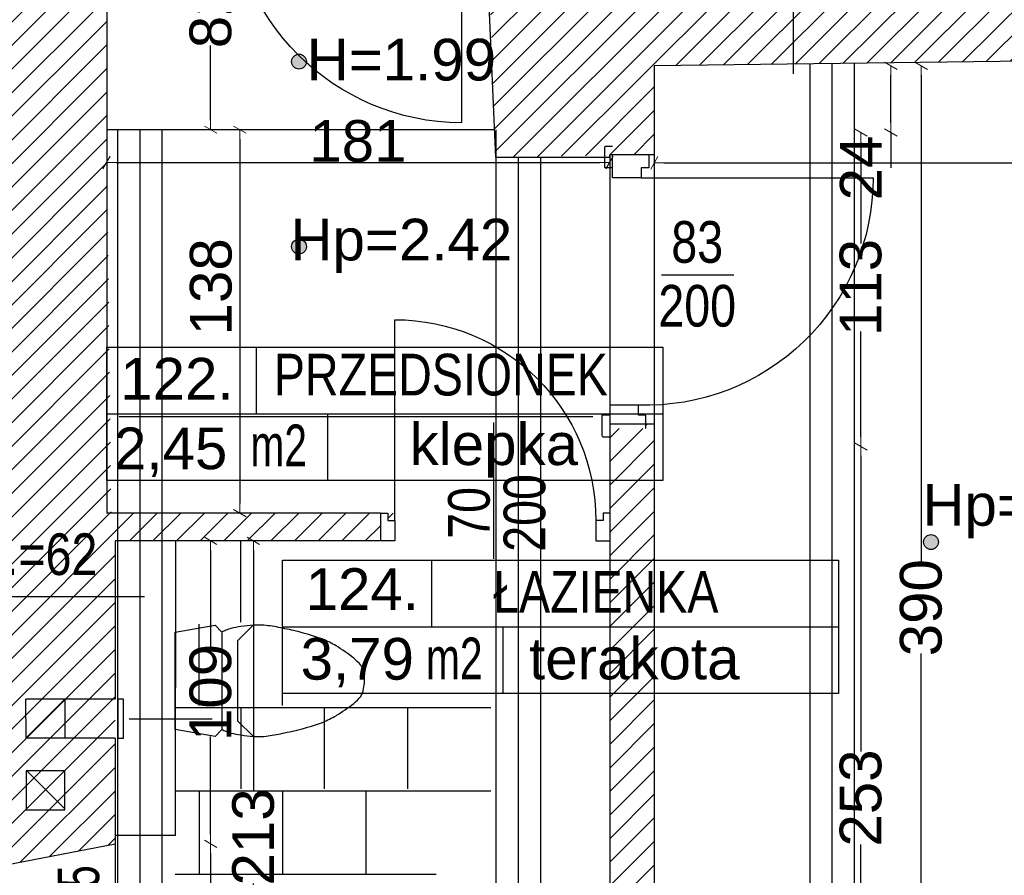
# Model space of a CAD drawing. Header units: millimetres. Extents: x 75999 to 132160, y -108895 to -89040.
# Tile 12 of 61: x 87981 to 91523, y -103746 to -100667. Entities that reach past the tile are written whole.
import ezdxf

# ---------------------------------------------------------------- set-up
doc = ezdxf.new("R2010")
doc.units = ezdxf.units.MM
doc.header["$MEASUREMENT"] = 0
for name, color, linetype in [('A-DRZWI', 7, 'Continuous'), ('A-OPISY-2', 7, 'Continuous'), ('A-OPISY-3', 7, 'Continuous'), ('A-WIDOK', 7, 'Continuous'), ('A-WYSOKOSCI', 7, 'Continuous'), ('belki nad', 7, 'Continuous'), ('DIM MALY', 7, 'Continuous'), ('Drawing & Figure', 7, 'Continuous'), ('DRZWI', 7, 'Continuous'), ('linia nadproza', 7, 'Continuous'), ('meble', 7, 'Continuous'), ('opisy inne', 7, 'Continuous'), ('OSIE', 7, 'Continuous'), ('PARAPET', 7, 'Continuous'), ('POSADZKI', 7, 'Continuous'), ('SCIANY_KONSTR', 7, 'Continuous'), ('Structural - Bearing', 7, 'Continuous'), ('WIDOK', 7, 'Continuous'), ('WYCIĄG', 7, 'Continuous')]:
    doc.layers.add(name, color=color, linetype=linetype)
doc.styles.add('STYL_AUTOMATYCZNY_1', font='arial.ttf')
doc.styles.add('STYL_AUTOMATYCZNY_2', font='arial.ttf')
doc.styles.add('STYL_AUTOMATYCZNY_4', font='arial.ttf', dxfattribs={"width": 0.8})
doc.styles.add('STYL_AUTOMATYCZNY_5', font='arial.ttf', dxfattribs={"width": 0.7})
doc.dimstyles.new('STYL_AUTOMATYCZNY__3', dxfattribs={"dimtxt": 150, "dimasz": 34.231941, "dimexe": 0.18, "dimexo": 0.0625, "dimgap": 0, "dimtad": 1, "dimtih": 1, "dimtoh": 1, "dimdec": 0, "dimlfac": 0.1, "dimzin": 0, "dimdsep": 46, "dimtxsty": 'STYL_AUTOMATYCZNY_2', "dimblk": 'ARROWHEAD_2', "dimblk1": 'ARROWHEAD_2', "dimblk2": 'ARROWHEAD_2', "dimcen": 0.09, "dimse1": 1, "dimse2": 1, "dimclrd": 5, "dimclre": 5, "dimclrt": 1, "dimadec": 0, "dimazin": 0, "dimtfac": 1, "dimtdec": 4, "dimtmove": 0, "dimatfit": 3, "dimfxl": 0, "dimtolj": 1, "dimtzin": 0, "dimarcsym": 0})
doc.dimstyles.new('STYL_AUTOMATYCZNY__4', dxfattribs={"dimtxt": 150, "dimasz": 34.231941, "dimexe": 0.18, "dimexo": 0.0625, "dimgap": 0, "dimtad": 1, "dimdec": 0, "dimlfac": 0.1, "dimzin": 0, "dimdsep": 46, "dimtxsty": 'STYL_AUTOMATYCZNY_2', "dimblk": 'ARROWHEAD_2', "dimblk1": 'ARROWHEAD_2', "dimblk2": 'ARROWHEAD_2', "dimcen": 0.09, "dimse1": 1, "dimse2": 1, "dimclrd": 5, "dimclre": 5, "dimclrt": 1, "dimadec": 0, "dimazin": 0, "dimtfac": 1, "dimtdec": 4, "dimtmove": 0, "dimatfit": 3, "dimfxl": 0, "dimtolj": 1, "dimtzin": 0, "dimarcsym": 0})
doc.dimstyles.new('STYL_AUTOMATYCZNY__5', dxfattribs={"dimtxt": 150, "dimasz": 34.231941, "dimexe": 0.18, "dimexo": 0.0625, "dimgap": 0, "dimtad": 1, "dimdec": 0, "dimlfac": 0.1, "dimzin": 0, "dimdsep": 46, "dimtxsty": 'STYL_AUTOMATYCZNY_2', "dimblk": 'ARROWHEAD_2', "dimblk1": 'ARROWHEAD_2', "dimblk2": 'ARROWHEAD_2', "dimcen": 0.09, "dimse1": 1, "dimse2": 1, "dimclrd": 5, "dimclre": 5, "dimclrt": 1, "dimadec": 0, "dimazin": 0, "dimtfac": 1, "dimtdec": 4, "dimtmove": 2, "dimatfit": 3, "dimfxl": 0, "dimtolj": 1, "dimtzin": 0, "dimarcsym": 0})
pattern_1 = [(45, (0, 0), (-42.426407, 42.426407), [])]

# ---------------------------------------------------------------- blocks, each defined once
blk = doc.blocks.new('ARROWHEAD_2')
at = {"color": 0, "linetype": 'Continuous', "lineweight": 0}
for p, q in [((0, 0), (-1, 0)), ((-0.38, -0.66), (0.38, 0.66))]:
    blk.add_line(p, q, dxfattribs=at)
blk = doc.blocks.new('*D165')
at = {"layer": 'Defpoints', "color": 0}
for p in [(90526.9, -102202.9), (91007.1, -102202.9), (90749.8, -104732.9)]:
    blk.add_point(p, dxfattribs=at)
at = {"layer": 'DIM MALY', "color": 5, "lineweight": -2}
for p, q in [((91007.1, -102237.1), (91007.1, -103301.2)), ((91007.1, -104698.6), (91007.1, -103635.2))]:
    blk.add_line(p, q, dxfattribs=at)
at = {"layer": 'DIM MALY', "color": 5, "lineweight": -2, "xscale": 34.23194115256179, "yscale": 34.23194115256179, "zscale": 34.23194115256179}
for p, rotation in [((91007.1, -102202.9), 90), ((91007.1, -104732.9), 270)]:
    blk.add_blockref('ARROWHEAD_2', p, dxfattribs=dict(at, rotation=rotation))
at = {"layer": 'DIM MALY', "color": 1, "insert": (91007.1, -103468.2), "char_height": 150, "attachment_point": 5, "rotation": 90, "style": 'STYL_AUTOMATYCZNY_2'}
blk.add_mtext('\\A1;253', dxfattribs=at)
blk = doc.blocks.new('*D166')
at = {"layer": 'Defpoints', "color": 0}
for p in [(90576.9, -101072.9), (91007.1, -101072.9), (90526.9, -102202.9)]:
    blk.add_point(p, dxfattribs=at)
at = {"layer": 'DIM MALY', "color": 5, "lineweight": -2}
for p, q in [((91007.1, -101107.1), (91007.1, -101472)), ((91007.1, -102168.6), (91007.1, -101789.2))]:
    blk.add_line(p, q, dxfattribs=at)
at = {"layer": 'DIM MALY', "color": 5, "lineweight": -2, "xscale": 34.23194115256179, "yscale": 34.23194115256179, "zscale": 34.23194115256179}
for p, rotation in [((91007.1, -101072.9), 90), ((91007.1, -102202.9), 270)]:
    blk.add_blockref('ARROWHEAD_2', p, dxfattribs=dict(at, rotation=rotation))
at = {"layer": 'DIM MALY', "color": 1, "insert": (91007.1, -101630.6), "char_height": 150, "attachment_point": 5, "rotation": 90, "style": 'STYL_AUTOMATYCZNY_2'}
blk.add_mtext('\\A1;113', dxfattribs=at)
blk = doc.blocks.new('*D167')
at = {"layer": 'Defpoints', "color": 0}
for p in [(90526.9, -100832.9), (91115.5, -100832.9), (90576.9, -101072.9)]:
    blk.add_point(p, dxfattribs=at)
at = {"layer": 'DIM MALY', "color": 5, "lineweight": -2}
for p, q in [((91115.5, -101038.6), (91115.5, -100867.1)), ((91115.5, -101072.9), (91115.5, -101200.5))]:
    blk.add_line(p, q, dxfattribs=at)
at = {"layer": 'DIM MALY', "color": 5, "lineweight": -2, "xscale": 34.23194115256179, "yscale": 34.23194115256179, "zscale": 34.23194115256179}
for p, rotation in [((91115.5, -100832.9), 90), ((91115.5, -101072.9), 270)]:
    blk.add_blockref('ARROWHEAD_2', p, dxfattribs=dict(at, rotation=rotation))
at = {"layer": 'DIM MALY', "color": 1, "insert": (91007.1, -101200.5), "char_height": 150, "attachment_point": 5, "rotation": 90, "style": 'STYL_AUTOMATYCZNY_2'}
blk.add_mtext('\\A1;24', dxfattribs=at)
blk = doc.blocks.new('*D175')
at = {"layer": 'Defpoints', "color": 0}
for p in [(88479.8, -100242.9), (88668.3, -100242.9), (88370, -101062.8)]:
    blk.add_point(p, dxfattribs=at)
at = {"layer": 'DIM MALY', "color": 5, "lineweight": -2}
for p, q in [((88668.3, -100277.1), (88668.3, -100546.3)), ((88668.3, -101028.6), (88668.3, -100759.9))]:
    blk.add_line(p, q, dxfattribs=at)
at = {"layer": 'DIM MALY', "color": 5, "lineweight": -2, "xscale": 34.23194115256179, "yscale": 34.23194115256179, "zscale": 34.23194115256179}
for p, rotation in [((88668.3, -100242.9), 90), ((88668.3, -101062.8), 270)]:
    blk.add_blockref('ARROWHEAD_2', p, dxfattribs=dict(at, rotation=rotation))
at = {"layer": 'DIM MALY', "color": 1, "insert": (88668.3, -100653.1), "char_height": 150, "attachment_point": 5, "rotation": 90, "style": 'STYL_AUTOMATYCZNY_2'}
blk.add_mtext('\\A1;82', dxfattribs=at)
blk = doc.blocks.new('*D260')
at = {"layer": 'Defpoints', "color": 0}
for p in [(88293.8, -99584.6), (90102.8, -100760.8), (90102.8, -101180.9)]:
    blk.add_point(p, dxfattribs=at)
at = {"layer": 'DIM MALY', "color": 5, "lineweight": -2}
blk.add_line((88328.1, -101180.9), (90068.6, -101180.9), dxfattribs=at)
at = {"layer": 'DIM MALY', "color": 5, "lineweight": -2, "xscale": 34.23194115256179, "yscale": 34.23194115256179, "zscale": 34.23194115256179, "rotation": 180}
blk.add_blockref('ARROWHEAD_2', (88293.8, -101180.9), dxfattribs=at)
at = {"layer": 'DIM MALY', "color": 5, "lineweight": -2, "xscale": 34.23194115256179, "yscale": 34.23194115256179, "zscale": 34.23194115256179}
blk.add_blockref('ARROWHEAD_2', (90102.8, -101180.9), dxfattribs=at)
at = {"layer": 'DIM MALY', "color": 1, "insert": (89198, -101104.3), "char_height": 150, "attachment_point": 5, "style": 'STYL_AUTOMATYCZNY_2'}
blk.add_mtext('\\A1;181', dxfattribs=at)
blk = doc.blocks.new('*D261')
at = {"layer": 'Defpoints', "color": 0}
for p in [(88293.8, -99584.6), (90102.8, -100760.8), (90102.8, -101180.9)]:
    blk.add_point(p, dxfattribs=at)
at = {"layer": 'DIM MALY', "color": 5, "lineweight": -2}
blk.add_line((88328.1, -101180.9), (90068.6, -101180.9), dxfattribs=at)
at = {"layer": 'DIM MALY', "color": 5, "lineweight": -2, "xscale": 34.23194115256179, "yscale": 34.23194115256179, "zscale": 34.23194115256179, "rotation": 180}
blk.add_blockref('ARROWHEAD_2', (88293.8, -101180.9), dxfattribs=at)
at = {"layer": 'DIM MALY', "color": 5, "lineweight": -2, "xscale": 34.23194115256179, "yscale": 34.23194115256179, "zscale": 34.23194115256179}
blk.add_blockref('ARROWHEAD_2', (90102.8, -101180.9), dxfattribs=at)
at = {"layer": 'DIM MALY', "color": 1, "insert": (89198, -101104.3), "char_height": 150, "attachment_point": 5, "style": 'STYL_AUTOMATYCZNY_2'}
blk.add_mtext('\\A1;181', dxfattribs=at)
blk = doc.blocks.new('*D262')
at = {"layer": 'Defpoints', "color": 0}
for p in [(95044.3, -100392.1), (90264.3, -100762.1), (95044.3, -101182.2)]:
    blk.add_point(p, dxfattribs=at)
at = {"layer": 'DIM MALY', "color": 5, "lineweight": -2}
blk.add_line((90298.5, -101182.2), (95010, -101182.2), dxfattribs=at)
at = {"layer": 'DIM MALY', "color": 5, "lineweight": -2, "xscale": 34.23194115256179, "yscale": 34.23194115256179, "zscale": 34.23194115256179, "rotation": 180}
blk.add_blockref('ARROWHEAD_2', (90264.3, -101182.2), dxfattribs=at)
at = {"layer": 'DIM MALY', "color": 5, "lineweight": -2, "xscale": 34.23194115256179, "yscale": 34.23194115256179, "zscale": 34.23194115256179}
blk.add_blockref('ARROWHEAD_2', (95044.3, -101182.2), dxfattribs=at)
at = {"layer": 'DIM MALY', "color": 1, "insert": (92653.9, -101105.6), "char_height": 150, "attachment_point": 5, "style": 'STYL_AUTOMATYCZNY_2'}
blk.add_mtext('\\A1;478', dxfattribs=at)
blk = doc.blocks.new('*D288')
at = {"layer": 'Defpoints', "color": 0}
for p in [(88766.7, -101062.8), (88773, -102442.8), (88773.3, -102442.8)]:
    blk.add_point(p, dxfattribs=at)
at = {"layer": 'DIM MALY', "color": 5, "lineweight": -2}
blk.add_line((88773.3, -101097.1), (88773.3, -102408.6), dxfattribs=at)
at = {"layer": 'DIM MALY', "color": 5, "lineweight": -2, "xscale": 34.23194115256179, "yscale": 34.23194115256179, "zscale": 34.23194115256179}
for p, rotation in [((88773.3, -101062.8), 90), ((88773.3, -102442.8), 270)]:
    blk.add_blockref('ARROWHEAD_2', p, dxfattribs=dict(at, rotation=rotation))
at = {"layer": 'DIM MALY', "color": 1, "insert": (88669.7, -101628.3), "char_height": 150, "attachment_point": 5, "rotation": 90, "style": 'STYL_AUTOMATYCZNY_2'}
blk.add_mtext('\\A1;138', dxfattribs=at)
blk = doc.blocks.new('*D289')
at = {"layer": 'Defpoints', "color": 0}
for p in [(88758, -102542.9), (88591.9, -103632.9), (88668.3, -103632.9)]:
    blk.add_point(p, dxfattribs=at)
at = {"layer": 'DIM MALY', "color": 5, "lineweight": -2}
for p, q in [((88668.3, -102577.1), (88668.3, -102929.4)), ((88668.3, -103598.6), (88668.3, -103247))]:
    blk.add_line(p, q, dxfattribs=at)
at = {"layer": 'DIM MALY', "color": 5, "lineweight": -2, "xscale": 34.23194115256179, "yscale": 34.23194115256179, "zscale": 34.23194115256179}
for p, rotation in [((88668.3, -102542.9), 90), ((88668.3, -103632.9), 270)]:
    blk.add_blockref('ARROWHEAD_2', p, dxfattribs=dict(at, rotation=rotation))
at = {"layer": 'DIM MALY', "color": 1, "insert": (88668.3, -103088.2), "char_height": 150, "attachment_point": 5, "rotation": 90, "style": 'STYL_AUTOMATYCZNY_2'}
blk.add_mtext('\\A1;109', dxfattribs=at)
blk = doc.blocks.new('*D290')
at = {"layer": 'Defpoints', "color": 0}
for p in [(88591.9, -103632.9), (88668.3, -103632.9), (88591.9, -104542.9)]:
    blk.add_point(p, dxfattribs=at)
at = {"layer": 'DIM MALY', "color": 5, "lineweight": -2}
for p, q in [((88668.3, -103667.1), (88668.3, -103995.1)), ((88668.3, -104508.6), (88668.3, -104181.1))]:
    blk.add_line(p, q, dxfattribs=at)
at = {"layer": 'DIM MALY', "color": 5, "lineweight": -2, "xscale": 34.23194115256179, "yscale": 34.23194115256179, "zscale": 34.23194115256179}
for p, rotation in [((88668.3, -103632.9), 90), ((88668.3, -104542.9), 270)]:
    blk.add_blockref('ARROWHEAD_2', p, dxfattribs=dict(at, rotation=rotation))
at = {"layer": 'DIM MALY', "color": 1, "insert": (88668.3, -104088.1), "char_height": 150, "attachment_point": 5, "rotation": 90, "style": 'STYL_AUTOMATYCZNY_2'}
blk.add_mtext('\\A1;91', dxfattribs=at)
blk = doc.blocks.new('*D291')
at = {"layer": 'Defpoints', "color": 0}
for p in [(88668.3, -102542.9), (88758, -102542.9), (88591.9, -103632.9)]:
    blk.add_point(p, dxfattribs=at)
at = {"layer": 'DIM MALY', "color": 5, "lineweight": -2}
for p, q in [((88668.3, -102577.1), (88668.3, -102929.4)), ((88668.3, -103598.6), (88668.3, -103247))]:
    blk.add_line(p, q, dxfattribs=at)
at = {"layer": 'DIM MALY', "color": 5, "lineweight": -2, "xscale": 34.23194115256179, "yscale": 34.23194115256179, "zscale": 34.23194115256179}
for p, rotation in [((88668.3, -102542.9), 90), ((88668.3, -103632.9), 270)]:
    blk.add_blockref('ARROWHEAD_2', p, dxfattribs=dict(at, rotation=rotation))
at = {"layer": 'DIM MALY', "color": 1, "insert": (88668.3, -103088.2), "char_height": 150, "attachment_point": 5, "rotation": 90, "style": 'STYL_AUTOMATYCZNY_2'}
blk.add_mtext('\\A1;109', dxfattribs=at)
blk = doc.blocks.new('*D297')
at = {"layer": 'Defpoints', "color": 0}
for p in [(88883.4, -102542.9), (88821.9, -104672.9), (88883.4, -104672.9)]:
    blk.add_point(p, dxfattribs=at)
at = {"layer": 'DIM MALY', "color": 5, "lineweight": -2}
for p, q in [((88821.9, -102577.1), (88821.9, -103441.2)), ((88821.9, -104638.6), (88821.9, -103775.2))]:
    blk.add_line(p, q, dxfattribs=at)
at = {"layer": 'DIM MALY', "color": 5, "lineweight": -2, "xscale": 34.23194115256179, "yscale": 34.23194115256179, "zscale": 34.23194115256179}
for p, rotation in [((88821.9, -102542.9), 90), ((88821.9, -104672.9), 270)]:
    blk.add_blockref('ARROWHEAD_2', p, dxfattribs=dict(at, rotation=rotation))
at = {"layer": 'DIM MALY', "color": 1, "insert": (88821.9, -103608.2), "char_height": 150, "attachment_point": 5, "rotation": 90, "style": 'STYL_AUTOMATYCZNY_2'}
blk.add_mtext('\\A1;213', dxfattribs=at)
blk = doc.blocks.new('*D332')
at = {"layer": 'Defpoints', "color": 0}
for p in [(90539.7, -100832.9), (90964.3, -104732.9), (91223.9, -104732.9)]:
    blk.add_point(p, dxfattribs=at)
at = {"layer": 'DIM MALY', "color": 5, "lineweight": -2}
for p, q in [((91223.9, -100867.1), (91223.9, -102617.8)), ((91223.9, -104698.6), (91223.9, -102948.6))]:
    blk.add_line(p, q, dxfattribs=at)
at = {"layer": 'DIM MALY', "color": 5, "lineweight": -2, "xscale": 34.23194115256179, "yscale": 34.23194115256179, "zscale": 34.23194115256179}
for p, rotation in [((91223.9, -100832.9), 90), ((91223.9, -104732.9), 270)]:
    blk.add_blockref('ARROWHEAD_2', p, dxfattribs=dict(at, rotation=rotation))
at = {"layer": 'DIM MALY', "color": 1, "insert": (91223.9, -102783.2), "char_height": 150, "attachment_point": 5, "rotation": 90, "style": 'STYL_AUTOMATYCZNY_2'}
blk.add_mtext('\\A1;390', dxfattribs=at)
blk = doc.blocks.new('*D465')
at = {"layer": 'Defpoints', "color": 0}
for p in [(88591.9, -103632.9), (88668.3, -103632.9), (88591.9, -104542.9)]:
    blk.add_point(p, dxfattribs=at)
at = {"layer": 'DIM MALY', "color": 5, "lineweight": -2}
for p, q in [((88668.3, -103667.1), (88668.3, -103995.1)), ((88668.3, -104508.6), (88668.3, -104181.1))]:
    blk.add_line(p, q, dxfattribs=at)
at = {"layer": 'DIM MALY', "color": 5, "lineweight": -2, "xscale": 34.23194115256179, "yscale": 34.23194115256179, "zscale": 34.23194115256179}
for p, rotation in [((88668.3, -103632.9), 90), ((88668.3, -104542.9), 270)]:
    blk.add_blockref('ARROWHEAD_2', p, dxfattribs=dict(at, rotation=rotation))
at = {"layer": 'DIM MALY', "color": 1, "insert": (88668.3, -104088.1), "char_height": 150, "attachment_point": 5, "rotation": 90, "style": 'STYL_AUTOMATYCZNY_2'}
blk.add_mtext('\\A1;91', dxfattribs=at)
blk = doc.blocks.new('*D466')
at = {"layer": 'Defpoints', "color": 0}
for p in [(88668.3, -102542.9), (88758, -102542.9), (88591.9, -103632.9)]:
    blk.add_point(p, dxfattribs=at)
at = {"layer": 'DIM MALY', "color": 5, "lineweight": -2}
for p, q in [((88668.3, -102577.1), (88668.3, -102929.4)), ((88668.3, -103598.6), (88668.3, -103247))]:
    blk.add_line(p, q, dxfattribs=at)
at = {"layer": 'DIM MALY', "color": 5, "lineweight": -2, "xscale": 34.23194115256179, "yscale": 34.23194115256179, "zscale": 34.23194115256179}
for p, rotation in [((88668.3, -102542.9), 90), ((88668.3, -103632.9), 270)]:
    blk.add_blockref('ARROWHEAD_2', p, dxfattribs=dict(at, rotation=rotation))
at = {"layer": 'DIM MALY', "color": 1, "insert": (88668.3, -103088.2), "char_height": 150, "attachment_point": 5, "rotation": 90, "style": 'STYL_AUTOMATYCZNY_2'}
blk.add_mtext('\\A1;109', dxfattribs=at)

msp = doc.modelspace()

# ---------------------------------------------------------------- hatches: boundary and pattern name
at = {"layer": 'A-WYSOKOSCI'}
for points in [[(89012.8, -100817.7, 1), (88959.4, -100817.7, 1)], [(89012.8, -101483.3, 1), (88959.4, -101483.3, 1)], [(91286.2, -102547, 1), (91232.8, -102547, 1)]]:
    msp.add_hatch(color=256, dxfattribs=at).paths.add_polyline_path(points)
at = {"layer": 'Drawing & Figure'}
h = msp.add_hatch(dxfattribs=at)
h.set_pattern_fill('Common_Brick_0001', color=256, style=0, pattern_type=2)
h.set_pattern_definition(pattern_1)
h.paths.add_polyline_path([(89654.6, -100102.9), (89694.3, -101162.9), (90244.3, -101151.9), (90244.3, -101152.9), (90264.3, -101152.9), (90264.3, -100832.9), (90764.3, -100826.6), (90823.3, -100825.8), (90823.3, -100825.3), (90903.3, -100824.3), (90903.3, -100824.8), (90983.3, -100823.8), (93664.1, -100790.2), (93744.1, -100789.2), (93824.1, -100788.2), (94503.3, -100779.6), (94854.3, -100775.2), (94934.3, -100774.2), (95014.3, -100773.2), (95044.3, -100772.9), (95044.3, -101287.2), (95044.3, -104162.2), (95044.3, -104362.2), (95044.3, -104732.9), (93158.2, -104732.9), (93068.8, -105120.5), (93068.8, -105263.1), (93082.2, -105383.1), (93091.7, -105383.1, -0.383982), (93127.2, -105418.4), (93139.5, -105418.4), (93139.5, -105433.4, 1.205804), (93187.4, -105465.6), (93202.1, -105465.6), (93202.1, -105483.1), (93284.8, -105483.1), (95122.5, -105483.1), (95163.8, -105483.1), (95163.8, -105465.6), (95178.6, -105465.6, 0.263086), (95201.5, -105483.1), (95209.5, -105483.1, 0.761796), (95217, -105427), (95217, -105412.2), (95663.8, -105412.2), (96110.6, -105412.2), (96110.6, -105427, 0.761796), (96118.1, -105483.1), (96126, -105483.1, 0.263086), (96149, -105465.6), (96163.8, -105465.6), (96163.8, -105483.1), (96246.4, -105483.1), (98021.7, -105483.1), (98037.6, -105483.1), (98037.6, -105465.6), (98052.4, -105465.6, 1.205804), (98100.2, -105433.4), (98100.2, -105418.4), (98112.6, -105418.4, -0.383982), (98148.1, -105383.1), (98157.6, -105383.1), (98170.9, -105263.1), (98170.9, -105130.5), (98077.5, -104882.9), (97788, -104882.9), (95677.5, -104882.9), (95679.6, -104662.9), (95682.5, -104362.2), (95684.4, -104162.2), (95712.1, -101287.2), (95727.5, -99682.9), (98025, -99682.9), (98094.2, -99114.5), (98094.2, -98984.5), (95622.2, -98984.5), (95616.6, -97541), (95023.8, -97541), (95026.5, -98041.5), (94503.3, -98041.4), (93024.1, -98041), (93024.1, -98041), (93024.1, -98532.9), (93024.1, -98981.5), (93034.1, -98981.5), (93164.1, -98981.5), (93164.1, -98532.9), (93164.1, -98201.5), (94503.3, -98201.5), (95016.5, -98201.5), (95016.5, -99042.9), (95036.5, -99042.9), (95274.5, -99042.9), (95274.5, -99182.9), (95016.5, -99182.9), (95016.5, -100032.8), (94642.7, -100032.8), (94503.3, -100032.8), (94346.5, -100032.8), (93368.8, -100032.8), (93187.6, -100032.8), (93187.6, -99972.8), (93047.6, -99972.8), (93047.6, -100102.8), (92867.6, -100102.8), (92867.6, -100591.8), (92867.6, -100622.8), (91784.1, -100622.8), (91784.1, -99845), (91644.1, -99845), (91644.1, -100102.9), (90903.3, -100102.9), (90764.3, -100102.9)])
h.paths.add_polyline_path([(94000.4, -100634.4), (93799.7, -100634.4), (93799.7, -100374.4), (94079.7, -100374.4), (94079.7, -100565.3)], flags=0)
h = msp.add_hatch(dxfattribs=at)
h.set_pattern_fill('Common_Brick_0001', color=256, style=0, pattern_type=2)
h.set_pattern_definition(pattern_1)
h.paths.add_polyline_path([(87115.9, -100492.8), (87117.8, -100822.8), (87139.6, -101122.7), (87143.7, -101122.7), (87762.4, -101122.8), (87762.4, -102100.8), (87662.4, -102100.8), (87662.4, -102410.8), (87574.3, -102411.9), (87574.3, -103580.4), (87514.3, -103580.4), (87514.3, -103595.4), (87527.3, -103595.4), (87527.3, -103607.4, -0.371445), (87540.3, -103623.3), (87540.3, -103695.7, 0.436052), (87550.3, -103705.4), (87550.3, -103720.4), (87574.3, -103720.4), (87874.2, -103720.4), (88324.3, -103632.9), (88324.3, -103632.5), (88324.4, -102743.8), (88324.3, -102542.9), (88333.3, -102542.9), (88413.3, -102542.8), (88493.3, -102542.8), (88776.7, -102542.8), (89278.8, -102542.8), (89278.9, -102442.9), (88493.3, -102442.9), (88413.3, -102442.8), (88333.3, -102442.9), (88310.5, -102442.9), (88294.5, -101062.8), (88294.6, -101062.8), (88294.1, -100242.9), (88654.1, -100242.9), (88654.1, -100102.9), (88413.3, -100102.9), (88264.1, -100102.9), (88264.1, -100032.8), (88264.1, -99982.8), (88124.2, -99982.8), (88124.1, -100032.8), (87626.1, -100032.8), (87624.2, -100492.8)])
h = msp.add_hatch(dxfattribs=at)
h.set_pattern_fill('Common_Brick_0001', color=256, style=0, pattern_type=2)
h.set_pattern_definition(pattern_1)
h.paths.add_polyline_path([(87734.4, -104420.9), (87590.3, -104420.9), (87592.9, -104560.9), (87592.9, -104676.4), (87592.9, -105483.1), (88377.9, -105483.1), (88437.5, -105483.1), (88437.5, -105465.6), (88452.3, -105465.6, 0.263086), (88475.3, -105483.1), (88483.2, -105483.1, 0.761796), (88490.7, -105427), (88490.7, -105412.2), (88937.5, -105412.2), (89384.3, -105412.2), (89384.3, -105427, 0.761796), (89391.8, -105483.1), (89399.7, -105483.1, 0.263086), (89422.7, -105465.6), (89437.5, -105465.6), (89437.5, -105483.1), (89501.9, -105483.1), (92019.7, -105483.1), (92102.4, -105483.1), (92102.4, -105465.6), (92117.2, -105465.6, 1.205804), (92165, -105433.4), (92165, -105418.4), (92177.3, -105418.4, -0.383982), (92212.8, -105383.1), (92222.4, -105383.1), (92235.7, -105263.1), (92235.7, -105120.5), (92171.9, -104732.9), (90264.3, -104732.9), (90264.3, -103092.3), (90264.3, -102852.3), (90264.3, -102612.2), (90264.3, -102325.5), (90264.3, -102122.9), (90234.3, -102122.9), (90234.3, -102138), (90104.3, -102138), (90104.3, -102122.9), (90104.3, -102122.9), (90104.3, -102325.5), (90104.3, -102442.9), (90104.3, -102612.2), (90104.3, -102852.3), (90104.3, -103092.3), (90104.3, -104672.9), (88324.3, -104672.9), (88324.3, -104542.9), (87884.4, -104420.9), (87734.4, -104420.9)])
h = msp.add_hatch(dxfattribs=at)
h.set_pattern_fill('Common_Brick_0001', color=256, style=0, pattern_type=2)
h.set_pattern_definition(pattern_1)
h.paths.add_polyline_path([(89331.2, -102442.9), (89278.9, -102442.9), (89305.5, -102442.9), (89305.5, -102469.9), (89331.2, -102469.9)])

# ---------------------------------------------------------------- linework, layer by layer
at = {"layer": 'A-DRZWI'}
for p, q in [((90290.1, -101585.6), (90550.6, -101585.6)), ((89686.2, -102116.6), (89686.2, -102607.6))]:
    msp.add_line(p, q, dxfattribs=at)
for points in [[(89570.6, -100205.8), (89570.6, -101038.2, -0.411732), (88738.2, -100205.8)], [(90217.2, -101235.9), (91051.3, -101235.9, -0.42509), (90207.2, -102053.9)], [(89331.2, -102469.9), (89331.4, -101746.6, -0.414211), (90054.3, -102469.9)]]:
    msp.add_lwpolyline(points, format="xyb", dxfattribs=at)
at = {"layer": 'A-OPISY-3'}
for p, q in [((88831.5, -101845.5), (88831.5, -102085.6)), ((88295.4, -102085.5), (90295.3, -102085.5)), ((88339.2, -102094.6), (90042.7, -102094.6)), ((89088.3, -102085.6), (89088.3, -102325.5)), ((89463, -102612.2), (89463, -102852.3)), ((88926.9, -102852.3), (90926.9, -102852.3)), ((89719.9, -102852.3), (89719.9, -103092.3))]:
    msp.add_line(p, q, dxfattribs=at)
for points in [[(88295.4, -102325.5), (88295.4, -101845.5), (90295.3, -101845.5), (90295.3, -102325.5)], [(88926.9, -103092.3), (88926.9, -102612.2), (90926.9, -102612.2), (90926.9, -103092.3)]]:
    msp.add_lwpolyline(points, close=True, dxfattribs=at)
at = {"layer": 'A-WIDOK'}
for p, q in [((88004, -103252.9), (88144, -103112.9)), ((88144, -103112.9), (88144, -103252.9)), ((88144.1, -103507.2), (88007.4, -103370.5))]:
    msp.add_line(p, q, dxfattribs=at)
msp.add_lwpolyline([(88004.1, -103510.5), (88144.1, -103510.5), (88144.1, -103370.5), (88004.1, -103370.5)], close=True, dxfattribs=at)
at = {"layer": 'A-WYSOKOSCI'}
for centre in [(88986.1, -100817.7), (88986.1, -101483.3), (91259.5, -102547)]:
    msp.add_circle(centre, 26.7, dxfattribs=at)
at = {"layer": 'belki nad'}
for p, q in [((90823.3, -100825.3), (90823.3, -104732.9)), ((90983.3, -100823.3), (90983.3, -104732.9)), ((88333.3, -101062.8), (88333.3, -104672.9)), ((88493.3, -101062.8), (88493.3, -104672.9)), ((89694.4, -101062.9), (89694.4, -104672.9)), ((89854.4, -101162.9), (89854.4, -104672.9))]:
    msp.add_line(p, q, dxfattribs=at)
at = {"layer": 'DIM MALY'}
msp.add_line((90764.3, -99935.2), (90764.3, -100862.2), dxfattribs=at)
at = {"layer": 'DRZWI'}
for p, q in [((90114.3, -101200.2), (90114.3, -101151.9)), ((90104.3, -102089.7), (90104.3, -102138))]:
    msp.add_line(p, q, dxfattribs=at)
for points in [[(90086.1, -101200.2), (90086.1, -101126.1, -0.414334), (90090.1, -101122.1), (90114.3, -101122.1)], [(90076.1, -102089.7), (90076.1, -102163.7, 0.414334), (90080.1, -102167.7), (90104.3, -102167.7)]]:
    msp.add_lwpolyline(points, format="xyb", dxfattribs=at)
for points in [[(90244.3, -101151.9), (90244.3, -101200.2), (90217.2, -101200.2), (90217.2, -101235.9), (90114.3, -101235.9), (90114.3, -101200.2), (90086.1, -101200.2)], [(90234.3, -102138), (90234.3, -102089.7), (90207.2, -102089.7), (90207.2, -102053.9), (90104.3, -102053.9), (90104.3, -102089.7), (90076.1, -102089.7)], [(89278.9, -102442.9), (89305.5, -102442.9), (89305.5, -102469.9), (89331.2, -102469.9), (89331.2, -102542.8), (89281.2, -102542.9)], [(90106.6, -102442.9), (90080, -102442.9), (90080, -102469.9), (90054.3, -102469.9), (90054.3, -102542.8), (90104.3, -102542.9)]]:
    msp.add_lwpolyline(points, dxfattribs=at)
at = {"layer": 'linia nadproza'}
for p, q in [((89689.9, -101062.9), (88294.5, -101062.8)), ((90104.3, -101152.9), (90104.3, -102122.9)), ((90264.3, -101152.9), (90264.3, -102122.9))]:
    msp.add_line(p, q, dxfattribs=at)
at = {"layer": 'meble'}
for p, q in [((88540.9, -102871.1), (88684.4, -102846)), ((88684.4, -102846), (88708.4, -102871.2)), ((88820.9, -102846.1), (88764.5, -102902.1)), ((88540.9, -103221.1), (88540.9, -102871.1)), ((88708.4, -102871.2), (88708.4, -103221)), ((88764.5, -102902.1), (88764.5, -103190.1)), ((89220.9, -103032.6), (89220.9, -103046.1)), ((89220.9, -103046.1), (89220.9, -103059.6)), ((88820.9, -103246.1), (88764.5, -103190.1)), ((88684.4, -103246.2), (88540.9, -103221.1)), ((88708.4, -103221), (88684.4, -103246.2))]:
    msp.add_line(p, q, dxfattribs=at)
for centre, radius, start, end in [((89088.6, -103881.2), 1080.8, 108.7281, 109.7766), ((88840.9, -103303), 456.3, 97.9894, 102.5778), ((88967.5, -104301.4), 1462.7, 95.7166, 97.4654), ((88841, -103340.6), 495, 87.784, 92.216), ((88759.2, -103689.8), 849.8, 79.0987, 83.1768), ((88318.6, -105738.2), 2944.9, 76.9534, 78.2183), ((88852.6, -103151.3), 315, 114.3122, 117.2351), ((88602.2, -104276.4), 1457.8, 71.2345, 74.8435), ((88813, -103470.5), 629.7, 60.8553, 65.7987), ((88637.5, -103685.6), 904.4, 52.9054, 57.7802), ((88927.7, -103241.2), 376.7, 41.845, 47.3307), ((89095.8, -103054.3), 129.6, 23.447, 29.7911), ((89021.6, -103058.3), 201, 7.368, 16.0643), ((89072.4, -103044.4), 149.3, 342.4257, 354.1419), ((89069.5, -102990.8), 178, 309.5998, 321.2245), ((89093.2, -103036.6), 132.5, 330.2777, 336.4842), ((88676, -102462.3), 836.7, 302.0226, 307.2919), ((88646.3, -102289.8), 1001, 295.1183, 298.2277), ((88705.7, -102155), 1103.4, 284.5767, 289.3453), ((88788.7, -103073.1), 168.3, 241.49, 246.9627), ((88817.5, -102987.1), 258.8, 248.5574, 252.9378), ((88951.7, -102178.3), 1076.9, 258.7445, 260.6883), ((88935.6, -102066.9), 1184.8, 262.3294, 264.4885), ((88841, -102788), 458.6, 267.608, 272.392), ((88656.6, -101744.8), 1515.1, 277.7187, 280.0058), ((88097.9, -99351.4), 3971.4, 281.9452, 282.8831)]:
    msp.add_arc(centre, radius, start, end, dxfattribs=at)
at = {"layer": 'opisy inne'}
msp.add_line((88429.8, -102743.8), (87633.5, -102743.8), dxfattribs=at)
at = {"layer": 'OSIE'}
for p, q in [((90903.3, -100824.3), (90903.3, -104732.9)), ((88413.3, -101062.8), (88413.3, -104672.9)), ((89774.4, -101162.9), (89774.4, -104672.9))]:
    msp.add_line(p, q, dxfattribs=at)
at = {"layer": 'POSADZKI'}
for p, q in [((88776.7, -102835.1), (88776.7, -102542.6)), ((88626.9, -103135.1), (88626.9, -102842.6)), ((88926.9, -103135.1), (88926.9, -102842.6)), ((88541.1, -103142.6), (89676.7, -103142.6)), ((88776.7, -103142.6), (88776.7, -103435.1)), ((89076.7, -103142.6), (89076.7, -103435.1)), ((89376.7, -103142.6), (89376.7, -103435.1)), ((88541.1, -103442.6), (89676.7, -103442.6)), ((88626.9, -103442.6), (88626.9, -103742.6)), ((88926.9, -103442.6), (88926.9, -103742.6)), ((89226.9, -103442.6), (89226.9, -103742.6)), ((88541.1, -103742.6), (89479.2, -103742.6))]:
    msp.add_line(p, q, dxfattribs=at)
at = {"layer": 'SCIANY_KONSTR'}
for p, q in [((90104.3, -101162.9), (90104.3, -101152.9)), ((88324.8, -103112.8), (88004, -103112.8)), ((88004.3, -103252.8), (88004, -103112.8)), ((88324.8, -103252.8), (88004.3, -103252.8))]:
    msp.add_line(p, q, dxfattribs=at)
at = {"layer": 'Structural - Bearing'}
for p, q in [((89694.3, -101162.9), (89654.2, -100232.8)), ((88294.1, -100242.9), (88295.4, -102442.9)), ((95044.3, -100772.9), (90264.3, -100832.9)), ((90264.3, -100832.9), (90264.3, -101152.9)), ((90264.3, -101152.9), (90104.3, -101152.9)), ((90104.3, -101162.9), (89694.3, -101162.9)), ((90264.3, -102122.9), (90104.3, -102122.9)), ((90104.3, -102122.9), (90104.3, -104672.9)), ((90264.3, -102122.9), (90264.3, -104732.9)), ((89278.9, -102442.8), (88295.4, -102442.9)), ((89278.9, -102442.9), (89278.8, -102542.9)), ((89278.8, -102542.8), (88324.3, -102542.9)), ((88324.3, -102542.9), (88324.8, -103112.8)), ((88324.8, -103252.8), (88324.3, -103632.9)), ((87874.2, -103720.4), (88324.3, -103632.9))]:
    msp.add_line(p, q, dxfattribs=at)
at = {"layer": 'WIDOK'}
for p, q in [((88541.5, -102543.1), (88540.1, -103602.8)), ((88540.1, -103602.8), (88325.8, -103602.9)), ((88324.3, -103632.5), (88324.3, -104541.8))]:
    msp.add_line(p, q, dxfattribs=at)
at = {"layer": 'WYCIĄG'}
msp.add_lwpolyline([(88354.8, -103112.9), (88334.8, -103112.9), (88334.8, -103252.9), (88354.8, -103252.9)], close=True, dxfattribs=at)
msp.add_lwpolyline([(88375.5, -103182.9), (88526.1, -103182.9), (88673.9, -103182.9)], dxfattribs=at)

# ---------------------------------------------------------------- texts
at = {"layer": 'A-OPISY-2', "char_height": 150}
for s, insert, attachment_point, style in [('\\A1;{\\pql;\\fArial|b0|i0|c238|p0;\\W1.000000;122.}', (88343.1, -102034.1), 7, 'STYL_AUTOMATYCZNY_1'), ('\\A1;{\\pql;\\fArial|b0|i0|c238|p0;\\W0.800000;PRZEDSIONEK}', (88895.8, -102021.4), 7, 'STYL_AUTOMATYCZNY_4'), ('\\A1;{\\pqr;\\fArial|b0|i0|c238|p0;\\W0.700000;m2}', (89015, -102124.1), 3, 'STYL_AUTOMATYCZNY_5'), ('\\A1;{\\pql;\\fArial|b0|i0|c238|p0;\\W1.000000;2,45}', (88320.6, -102312.6), 7, 'STYL_AUTOMATYCZNY_1'), ('\\A1;{\\pql;\\fArial|b0|i0|c238|p0;\\W1.000000;klepka}', (89384.2, -102315), 7, 'STYL_AUTOMATYCZNY_1'), ('\\A1;{\\pql;\\fArial|b0|i0|c238|p0;\\W1.000000;124.}', (89010, -102791.2), 7, 'STYL_AUTOMATYCZNY_1'), ('\\A1;{\\pql;\\fArial|b0|i0|c238|p0;\\W0.800000;ŁAZIENKA}', (89684.5, -102800.8), 7, 'STYL_AUTOMATYCZNY_4'), ('\\A1;{\\pqr;\\fArial|b0|i0|c238|p0;\\W0.700000;m2}', (89646.5, -102890.8), 3, 'STYL_AUTOMATYCZNY_5'), ('\\A1;{\\pql;\\fArial|b0|i0|c238|p0;\\W1.000000;terakota}', (89813.8, -103043.2), 7, 'STYL_AUTOMATYCZNY_1'), ('\\A1;{\\pql;\\fArial|b0|i0|c238|p0;\\W1.000000;3,79}', (88991.9, -103070), 7, 'STYL_AUTOMATYCZNY_1')]:
    msp.add_mtext(s, dxfattribs=dict(at, insert=insert, attachment_point=attachment_point, style=style))
at = {"layer": 'A-WYSOKOSCI', "char_height": 150, "attachment_point": 5, "style": 'STYL_AUTOMATYCZNY_1'}
for s, insert in [('\\A1;{\\pqc;\\fArial|b0|i0|c238|p0;\\W1.000000;H=1.99}', (89354.4, -100811.7)), ('\\A1;{\\pqc;\\fArial|b0|i0|c238|p0;\\W1.000000;Hp=2.42}', (89354.4, -101480.9)), ('\\A1;{\\pqc;\\fArial|b0|i0|c238|p0;\\W1.000000;Hp=2.43}', (91627.8, -102435.8))]:
    msp.add_mtext(s, dxfattribs=dict(at, insert=insert))
at = {"layer": 'opisy inne', "char_height": 150, "attachment_point": 5, "style": 'STYL_AUTOMATYCZNY_4'}
for s, insert in [('\\A1;{\\pqc;\\fArial|b0|i0|c238|p0;\\W0.800000;83}', (90418.7, -101467.8)), ('\\A1;{\\pqc;\\fArial|b0|i0|c238|p0;\\W0.800000;200}', (90418.7, -101697.6)), ('\\A1;{\\pqc;\\fArial|b0|i0|c238|p0;\\W0.800000;w.p.=62}', (87965, -102613.3))]:
    msp.add_mtext(s, dxfattribs=dict(at, insert=insert))
at = {"layer": 'opisy inne', "char_height": 150, "attachment_point": 5, "rotation": 90, "style": 'STYL_AUTOMATYCZNY_4'}
for s, insert in [('\\A1;{\\pqc;\\fArial|b0|i0|c238|p0;\\W0.800000;200}', (89798.2, -102442)), ('\\A1;{\\pqc;\\fArial|b0|i0|c238|p0;\\W0.800000;70}', (89598.4, -102442))]:
    msp.add_mtext(s, dxfattribs=dict(at, insert=insert))
at = {"layer": 'PARAPET', "insert": (88312.7, -104309.4), "char_height": 150, "attachment_point": 7, "rotation": 90, "style": 'STYL_AUTOMATYCZNY_5'}
msp.add_mtext('\\A1;{\\pql;\\fArial|b0|i0|c238|p0;\\W0.700000;w.p.=105}', dxfattribs=at)

# ---------------------------------------------------------------- dimensions: what is measured, and where the dimension line sits
at = {"layer": 'DIM MALY'}
for base, p1, p2, picture, middle in [((90102.8, -101180.9), (88293.8, -99584.6), (90102.8, -100760.8), '*D260', (89198, -101180.9)), ((90102.8, -101180.9), (88293.8, -99584.6), (90102.8, -100760.8), '*D261', (89198, -101180.9)), ((95044.3, -101182.2), (90264.3, -100762.1), (95044.3, -100392.1), '*D262', (92653.9, -101182.2))]:
    dim = msp.add_linear_dim(base=base, p1=p1, p2=p2, dimstyle='STYL_AUTOMATYCZNY__3', dxfattribs=at)
    dim.commit()
    dim.dimension.update_dxf_attribs({"geometry": picture, "text_midpoint": middle, "dimtype": 160})
for base, p1, p2, angle, dimstyle, picture, middle in [((88668.3, -100242.9), (88370, -101062.8), (88479.8, -100242.9), 90, 'STYL_AUTOMATYCZNY__4', '*D175', (88668.3, -100653.1)), ((91115.5, -100832.9), (90576.9, -101072.9), (90526.9, -100832.9), 90, 'STYL_AUTOMATYCZNY__4', '*D167', (91007.1, -101200.5)), ((91223.9, -104732.9), (90539.7, -100832.9), (90964.3, -104732.9), 270, 'STYL_AUTOMATYCZNY__4', '*D332', (91223.9, -102783.2)), ((88773.3, -102442.8), (88766.7, -101062.8), (88773, -102442.8), 270, 'STYL_AUTOMATYCZNY__5', '*D288', (88669.7, -101628.3)), ((91007.1, -101072.9), (90526.9, -102202.9), (90576.9, -101072.9), 90, 'STYL_AUTOMATYCZNY__4', '*D166', (91007.1, -101630.6)), ((91007.1, -102202.9), (90749.8, -104732.9), (90526.9, -102202.9), 90, 'STYL_AUTOMATYCZNY__4', '*D165', (91007.1, -103468.2)), ((88668.3, -103632.9), (88758, -102542.9), (88591.9, -103632.9), 270, 'STYL_AUTOMATYCZNY__4', '*D289', (88668.3, -103088.2)), ((88668.3, -102542.9), (88591.9, -103632.9), (88758, -102542.9), 90, 'STYL_AUTOMATYCZNY__4', '*D291', (88668.3, -103088.2)), ((88668.3, -102542.9), (88591.9, -103632.9), (88758, -102542.9), 90, 'STYL_AUTOMATYCZNY__4', '*D466', (88668.3, -103088.2)), ((88821.9, -104672.9), (88883.4, -102542.9), (88883.4, -104672.9), 270, 'STYL_AUTOMATYCZNY__4', '*D297', (88821.9, -103608.2)), ((88668.3, -103632.9), (88591.9, -104542.9), (88591.9, -103632.9), 90, 'STYL_AUTOMATYCZNY__4', '*D290', (88668.3, -104088.1)), ((88668.3, -103632.9), (88591.9, -104542.9), (88591.9, -103632.9), 90, 'STYL_AUTOMATYCZNY__4', '*D465', (88668.3, -104088.1))]:
    dim = msp.add_linear_dim(base=base, p1=p1, p2=p2, angle=angle, dimstyle=dimstyle, dxfattribs=at)
    dim.commit()
    dim.dimension.update_dxf_attribs({"geometry": picture, "text_midpoint": middle, "dimtype": 160, "text_rotation": 90})

doc.saveas('drawing.dxf')
